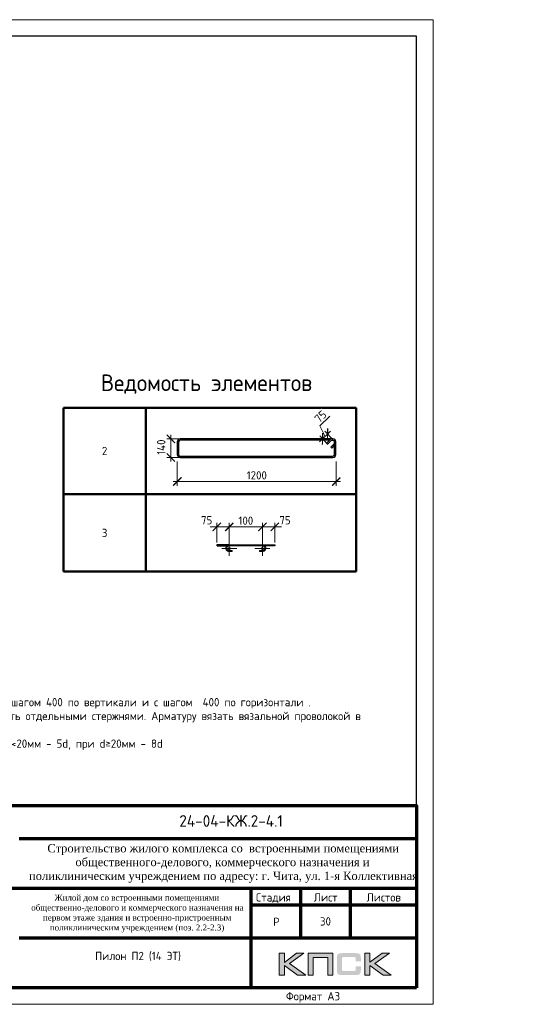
# Model space of a CAD drawing. Header units: millimetres. Extents: x 263826 to 1718326, y -423071 to 70137.
# Tile 74 of 256: x 572418 to 587443, y -330878 to -301178. Entities that reach past the tile are written whole.
import ezdxf
from ezdxf.enums import TextEntityAlignment as Align

# ---------------------------------------------------------------- set-up
doc = ezdxf.new("R2010")
doc.units = ezdxf.units.MM
doc.linetypes.add('CENTER2', pattern=[28.575, 19.05, -3.175, 3.175, -3.175])
doc.linetypes.add('GOST2.303 4', pattern=[7, 5, -2, 0])
for name, color, linetype in [('PDF7_Text', 7, 'Continuous'), ('Рамка печать', 7, 'Continuous'), ('ТОЛСТЫЕ_ОСНОВНЫЕ', 6, 'Continuous')]:
    doc.layers.add(name, color=color, linetype=linetype)
for name, color, linetype, lineweight in [('Арм_шпильки', 143, 'Continuous', 18), ('Выноски', 20, 'Continuous', 20), ('Каркасы ригель', 3, 'Continuous', 0), ('Осевая', 10, 'CENTER2', 20), ('подоснова', 151, 'Continuous', 5), ('поз.', 2, 'Continuous', 25), ('размер', 1, 'Continuous', 25), ('РАЗМЕРЫ', 1, 'Continuous', 9), ('Рамка', 7, 'Continuous', 70), ('Текст', 7, 'Continuous', 25), ('ТОНКИЕ', 7, 'Continuous', 9)]:
    doc.layers.add(name, color=color, linetype=linetype, lineweight=lineweight)
doc.styles.add('GOST 2.304', font='CS_Gost2304.shx')
doc.styles.add('GOST-2.304_Type-B', font='GOST_Common.ttf')
doc.styles.add('PDF Times New Roman', font='times.ttf')
doc.styles.add('style1', font='GOST_Common.ttf', dxfattribs={"height": 500})
doc.styles.add('ГОСТ', font='GOST_Common.ttf')
doc.dimstyles.new('мой', dxfattribs={"dimscale": 100, "dimtxt": 2.5, "dimasz": 2.5, "dimexe": 1.25, "dimexo": 0.625, "dimtad": 1, "dimdec": 0, "dimtxsty": 'GOST-2.304_Type-B', "dimblk": 'ARCHTICK', "dimcen": 2.5, "dimdle": 2, "dimaunit": 1, "dimadec": 1, "dimazin": 2, "dimtfac": 1, "dimtdec": 0, "dimtmove": 1, "dimatfit": 3, "dimfxl": 1, "dimtfill": 1, "dimlwd": -1, "dimlwe": -1, "dimarcsym": 0})
doc.dimstyles.new('мой 25', dxfattribs={"dimscale": 100, "dimtxt": 2.5, "dimasz": 2.5, "dimexe": 1.25, "dimexo": 0.625, "dimtad": 1, "dimdec": 0, "dimlfac": 0.5, "dimtxsty": 'GOST-2.304_Type-B', "dimblk": 'ARCHTICK', "dimcen": 2.5, "dimdle": 1.25, "dimaunit": 1, "dimadec": 1, "dimazin": 2, "dimtfac": 1, "dimtdec": 0, "dimtmove": 1, "dimatfit": 3, "dimfxl": 6, "dimfxlon": 1, "dimtfill": 1, "dimlwd": -1, "dimlwe": -1, "dimarcsym": 0})

# ---------------------------------------------------------------- blocks, each defined once
blk = doc.blocks.new('штамп кж1.1')
at = {"layer": 'Рамка печать', "lineweight": 20}
h = blk.add_hatch(color=0, dxfattribs=at)
h.paths.add_polyline_path([(419458, -85094), (419234, -85094), (418867, -85370), (418867, -85094), (418712, -85094), (418712, -85757), (418867, -85757), (418867, -85466), (419264, -85757), (419512, -85757), (419019, -85406)])
h.paths.add_polyline_path([(419737, -85219), (420175, -85219), (420175, -85757), (420329, -85757), (420329, -85094), (420165, -85094), (419583, -85094), (419583, -85251), (419583, -85757), (419737, -85757)])
h.paths.add_polyline_path([(421451, -85091), (421295, -85091), (421295, -85754), (421451, -85754), (421451, -85462), (421847, -85754), (422095, -85754), (421602, -85403), (422041, -85091), (421818, -85091), (421451, -85367)])
blk.add_hatch(color=204, dxfattribs=at).paths.add_polyline_path([(421166, -85165), (421164, -85157), (421161, -85151), (421158, -85145), (421154, -85139), (421151, -85134), (421147, -85129), (421143, -85124), (421139, -85120), (421133, -85117), (421128, -85113), (421122, -85109), (421115, -85107), (421108, -85104), (421100, -85101), (421093, -85099), (421075, -85096), (421056, -85093), (421035, -85092), (421012, -85091), (420617, -85091), (420594, -85092), (420573, -85093), (420553, -85096), (420536, -85099), (420528, -85102), (420521, -85104), (420514, -85107), (420508, -85110), (420502, -85113), (420496, -85117), (420491, -85120), (420486, -85124), (420482, -85129), (420478, -85134), (420474, -85139), (420471, -85145), (420468, -85151), (420466, -85158), (420463, -85165), (420461, -85172), (420457, -85188), (420455, -85206), (420453, -85226), (420453, -85248), (420453, -85596), (420453, -85618), (420455, -85638), (420457, -85656), (420461, -85673), (420463, -85680), (420466, -85687), (420468, -85694), (420471, -85700), (420474, -85705), (420478, -85711), (420482, -85716), (420486, -85720), (420491, -85725), (420496, -85728), (420502, -85731), (420508, -85735), (420514, -85738), (420521, -85740), (420528, -85743), (420536, -85745), (420553, -85749), (420573, -85751), (420594, -85753), (420617, -85754), (421012, -85754), (421035, -85753), (421056, -85752), (421075, -85749), (421092, -85746), (421100, -85743), (421108, -85741), (421115, -85738), (421122, -85735), (421128, -85732), (421133, -85728), (421139, -85725), (421143, -85720), (421147, -85716), (421151, -85711), (421154, -85706), (421158, -85700), (421161, -85694), (421164, -85688), (421166, -85680), (421169, -85673), (421172, -85656), (421175, -85639), (421176, -85618), (421177, -85596), (421177, -85487), (421022, -85487), (421022, -85576), (421022, -85582), (421021, -85588), (421020, -85594), (421019, -85599), (421017, -85604), (421015, -85608), (421012, -85612), (421008, -85616), (421005, -85619), (421001, -85622), (420996, -85624), (420991, -85626), (420987, -85627), (420981, -85628), (420974, -85628), (420968, -85629), (420649, -85629), (420644, -85628), (420639, -85628), (420635, -85626), (420631, -85624), (420627, -85621), (420624, -85618), (420620, -85615), (420617, -85611), (420615, -85607), (420613, -85603), (420611, -85598), (420609, -85593), (420607, -85584), (420607, -85574), (420607, -85256), (420607, -85250), (420607, -85245), (420609, -85240), (420610, -85235), (420611, -85231), (420613, -85228), (420616, -85225), (420619, -85221), (420622, -85218), (420626, -85216), (420630, -85214), (420634, -85212), (420639, -85211), (420643, -85210), (420649, -85210), (420654, -85210), (420968, -85210), (420974, -85210), (420981, -85210), (420986, -85212), (420991, -85213), (420996, -85215), (421000, -85217), (421004, -85220), (421008, -85223), (421011, -85227), (421014, -85231), (421017, -85235), (421019, -85240), (421020, -85245), (421021, -85250), (421022, -85257), (421022, -85263), (421022, -85336), (421177, -85336), (421177, -85248), (421176, -85226), (421175, -85206), (421172, -85188), (421168, -85172)])
at = {"layer": 'Рамка', "color": 7}
for p, q in [((410858, -81634), (422858, -81634)), ((404358, -83134), (422858, -83134)), ((419358, -83134), (419358, -84634)), ((420858, -83134), (420858, -84634)), ((417858, -83634), (422858, -83634)), ((417858, -83634), (422858, -83634)), ((410858, -84634), (422858, -84634))]:
    blk.add_line(p, q, dxfattribs=at)
at = {"layer": 'Рамка'}
blk.add_line((417858, -83134), (417858, -86134), dxfattribs=at)
blk.add_lwpolyline([(422858, -86134), (404358, -86134), (404358, -80634), (422858, -80634)], close=True, dxfattribs=at)
at = {"layer": 'Рамка печать', "color": 0, "lineweight": 20}
for points in [[(418712, -85757), (418712, -85094), (418867, -85094), (418867, -85370), (419234, -85094), (419458, -85094), (419019, -85406), (419512, -85757), (419264, -85757), (418867, -85466), (418867, -85757), (418712, -85757)], [(419737, -85757), (419737, -85219), (420175, -85219), (420175, -85757), (420329, -85757), (420329, -85094), (420165, -85094), (419583, -85094), (419583, -85251), (419583, -85757), (419737, -85757)], [(421295, -85754), (421295, -85091), (421451, -85091), (421451, -85367), (421818, -85091), (422041, -85091), (421602, -85403), (422095, -85754), (421847, -85754), (421451, -85462), (421451, -85754), (421295, -85754)]]:
    blk.add_lwpolyline(points, close=True, dxfattribs=at)
at = {"layer": 'PDF7_Text', "insert": (410912, -84467), "char_height": 180, "width": 6881.02, "attachment_point": 7, "style": 'PDF Times New Roman'}
blk.add_mtext('\\pi1015.18152;Жилой дом со встроенными помещениями \\P\\pi311.27381;общественно-делового и коммерческого назначения на \\P\\pi667.38051;первом этаже здания и встроенно-пристроенным \\P\\pi874.76335;поликлиническим учреждением (поз. 2.2-2.3)', dxfattribs=at)
at = {"layer": 'Текст', "color": 7, "style": 'ГОСТ'}
blk.add_text('24-04-КЖ.2-4.1', height=350, dxfattribs=at).set_placement((417259, -81103), align=Align.MIDDLE_CENTER)
for s, p in [('Стадия', (418009, -83534)), ('Лист', (419758, -83534)), ('Листов', (421350, -83534)), ('Р', (418530, -84272))]:
    blk.add_text(s, height=250, dxfattribs=at).set_placement(p)
at = {"layer": 'Текст', "color": 7, "insert": (411117, -81801), "char_height": 250, "attachment_point": 1, "style": 'ГОСТ'}
blk.add_mtext_dynamic_manual_height_columns('\\pi594.35517;{\\fTimes New Roman|b0|i0|c204|p18;\\C256;Строительство жилого комплекса со  встроенными помещениями \\P\\pi1441.86779;общественного-делового, коммерческого назначения и \\P\\pi41.3631;поликлиническим учреждением по адресу: г. Чита, ул. 1-я Коллективная}', width=11543.07, gutter_width=12.5, heights=[0], dxfattribs=at)
blk = doc.blocks.new('*T1221')
at = {"layer": 'Выноски', "color": 0, "linetype": 'ByBlock', "lineweight": 50, "transparency": 16777216}
for p, q in [((0, 0), (8834, 0)), ((0, 0), (0, -4943)), ((2484, 0), (2484, -4943)), ((8834, 0), (8834, -4943)), ((0, -2606), (8834, -2606)), ((0, -4943), (8834, -4943))]:
    blk.add_line(p, q, dxfattribs=at)
at = {"layer": 'Выноски', "color": 0, "transparency": 16777216, "char_height": 250, "width": 2183.67, "attachment_point": 5, "style": 'GOST-2.304_Type-B'}
for s, insert in [('2', (1242, -1303)), ('3', (1242, -3774))]:
    blk.add_mtext(s, dxfattribs=dict(at, insert=insert))
blk = doc.blocks.new('*U57')
for p, q in [((-8, 0), (-7, 7.2)), ((-7, -7.2), (-8, 0)), ((-7, 7.2), (-4.2, 14)), ((-4.2, 14), (0.2, 19.8)), ((0.2, 19.8), (6, 24.2)), ((6, 24.2), (12.8, 27)), ((12.8, 27), (20, 28)), ((44, 28), (20, 28)), ((20, 20), (44, 20)), ((44, 20), (44, 28)), ((262.7, 28), (286.7, 28)), ((262.7, 20), (262.7, 28)), ((286.7, 20), (262.7, 20)), ((293.9, 27), (286.7, 28)), ((300.7, 24.2), (293.9, 27)), ((306.5, 19.8), (300.7, 24.2)), ((310.9, 14), (306.5, 19.8)), ((313.7, 7.2), (310.9, 14)), ((314.7, 0), (313.7, 7.2)), ((-4.2, -14), (-7, -7.2)), ((0.2, -19.8), (-4.2, -14)), ((6, -24.2), (0.2, -19.8)), ((12.8, -27), (6, -24.2)), ((20, -28), (12.8, -27)), ((20, -28), (286.7, -28)), ((286.7, -28), (293.9, -27)), ((293.9, -27), (300.7, -24.2)), ((300.7, -24.2), (306.5, -19.8)), ((306.5, -19.8), (310.9, -14)), ((310.9, -14), (313.7, -7.2)), ((313.7, -7.2), (314.7, 0))]:
    blk.add_line(p, q)
at = {"color": 0, "linetype": 'ByBlock', "lineweight": -2}
for p, q in [((0, 0), (0.7, 5.2)), ((0.7, 5.2), (2.7, 10)), ((2.7, 10), (5.9, 14.1)), ((5.9, 14.1), (10, 17.3)), ((10, 17.3), (14.8, 19.3)), ((14.8, 19.3), (20, 20)), ((291.8, 19.3), (286.7, 20)), ((296.7, 17.3), (291.8, 19.3)), ((300.8, 14.1), (296.7, 17.3)), ((304, 10), (300.8, 14.1)), ((306, 5.2), (304, 10)), ((306.7, 0), (306, 5.2)), ((0.7, -5.2), (0, 0)), ((2.7, -10), (0.7, -5.2)), ((5.9, -14.1), (2.7, -10)), ((10, -17.3), (5.9, -14.1)), ((14.8, -19.3), (10, -17.3)), ((20, -20), (14.8, -19.3)), ((20, -20), (286.7, -20)), ((286.7, -20), (291.8, -19.3)), ((291.8, -19.3), (296.7, -17.3)), ((296.7, -17.3), (300.8, -14.1)), ((300.8, -14.1), (304, -10)), ((304, -10), (306, -5.2)), ((306, -5.2), (306.7, 0))]:
    blk.add_line(p, q, dxfattribs=at)
at = {"style": 'GOST 2.304', "oblique": 15, "flags": 9}
for tag, p in [('ДИАМЕТР', (117.8, -62.2)), ('ДЛИНА', (118.1, -72.5)), ('ПОЗИЦИЯ', (118, -56.6)), ('КЛАСС', (118, -67.8)), ('МАССА', (118.7, -78.2))]:
    blk.add_attdef(tag, p, '', height=2.5, dxfattribs=at)
blk = doc.blocks.new('_ArchTick')
at = {"color": 0, "linetype": 'ByBlock', "const_width": 0.15}
blk.add_lwpolyline([(-0.5, -0.5), (0.5, 0.5)], dxfattribs=at)
blk = doc.blocks.new('*D1222')
at = {"layer": 'DEFPOINTS', "color": 0, "transparency": 16777216}
for p in [(579746, -316477), (578746, -317014), (579746, -317014)]:
    blk.add_point(p, dxfattribs=at)
at = {"layer": 'РАЗМЕРЫ', "color": 0, "linetype": 'Continuous', "transparency": 16777216}
for p, q in [((578546, -316477), (579946, -316477)), ((578746, -316952), (578746, -316352)), ((579746, -316951), (579746, -316352))]:
    blk.add_line(p, q, dxfattribs=at)
at = {"layer": 'РАЗМЕРЫ', "color": 0, "transparency": 16777216, "xscale": 250, "yscale": 250, "zscale": 250, "rotation": 180}
blk.add_blockref('_ArchTick', (578746, -316477), dxfattribs=at)
at = {"layer": 'РАЗМЕРЫ', "color": 0, "transparency": 16777216, "xscale": 250, "yscale": 250, "zscale": 250}
blk.add_blockref('_ArchTick', (579746, -316477), dxfattribs=at)
at = {"layer": 'РАЗМЕРЫ', "color": 0, "lineweight": 0, "transparency": 16777216, "insert": (579246, -316289), "char_height": 250, "attachment_point": 5, "style": 'GOST-2.304_Type-B', "bg_fill": 3, "box_fill_scale": 1.1, "bg_fill_color": 256, "bg_fill_true_color": 13158600, "bg_fill_transparency": 0}
blk.add_mtext('100', dxfattribs=at)
blk = doc.blocks.new('*D1265')
at = {"layer": 'DEFPOINTS', "color": 0, "transparency": 16777216}
for p in [(578370, -317014), (578746, -317014)]:
    blk.add_point(p, dxfattribs=at)
at = {"layer": 'РАЗМЕРЫ', "color": 0, "linetype": 'Continuous', "transparency": 16777216}
for p, q in [((578946, -316477), (578170, -316477)), ((578370, -316951), (578370, -316352)), ((578746, -316952), (578746, -316352))]:
    blk.add_line(p, q, dxfattribs=at)
at = {"layer": 'РАЗМЕРЫ', "color": 0, "transparency": 16777216, "xscale": 250, "yscale": 250, "zscale": 250}
blk.add_blockref('_ArchTick', (578746, -316477), dxfattribs=at)
at = {"layer": 'РАЗМЕРЫ', "color": 0, "lineweight": 0, "transparency": 16777216, "insert": (578063, -316275), "char_height": 250, "attachment_point": 5, "style": 'GOST-2.304_Type-B', "bg_fill": 3, "box_fill_scale": 1.1, "bg_fill_color": 256, "bg_fill_true_color": 13158600, "bg_fill_transparency": 0}
blk.add_mtext('75', dxfattribs=at)
at = {"layer": 'DEFPOINTS', "color": 0, "transparency": 16777216}
blk.add_point((578370, -316477), dxfattribs=at)
at = {"layer": 'РАЗМЕРЫ', "color": 0, "transparency": 16777216, "xscale": 250, "yscale": 250, "zscale": 250, "rotation": 180}
blk.add_blockref('_ArchTick', (578370, -316477), dxfattribs=at)
blk = doc.blocks.new('*D1266')
at = {"layer": 'DEFPOINTS', "color": 0, "transparency": 16777216}
for p in [(579746, -317014), (580122, -317014)]:
    blk.add_point(p, dxfattribs=at)
at = {"layer": 'РАЗМЕРЫ', "color": 0, "linetype": 'Continuous', "transparency": 16777216}
for p, q in [((579546, -316477), (580322, -316477)), ((579746, -316952), (579746, -316352)), ((580122, -316951), (580122, -316352))]:
    blk.add_line(p, q, dxfattribs=at)
at = {"layer": 'РАЗМЕРЫ', "color": 0, "transparency": 16777216, "xscale": 250, "yscale": 250, "zscale": 250, "rotation": 180}
blk.add_blockref('_ArchTick', (579746, -316477), dxfattribs=at)
at = {"layer": 'РАЗМЕРЫ', "color": 0, "lineweight": 0, "transparency": 16777216, "insert": (580429, -316275), "char_height": 250, "attachment_point": 5, "style": 'GOST-2.304_Type-B', "bg_fill": 3, "box_fill_scale": 1.1, "bg_fill_color": 256, "bg_fill_true_color": 13158600, "bg_fill_transparency": 0}
blk.add_mtext('75', dxfattribs=at)
at = {"layer": 'DEFPOINTS', "color": 0, "transparency": 16777216}
blk.add_point((580122, -316477), dxfattribs=at)
at = {"layer": 'РАЗМЕРЫ', "color": 0, "transparency": 16777216, "xscale": 250, "yscale": 250, "zscale": 250}
blk.add_blockref('_ArchTick', (580122, -316477), dxfattribs=at)
blk = doc.blocks.new('*U58')
at = {"color": 0, "linetype": 'ByBlock', "lineweight": -2}
for p, q in [((-10, 1176.4), (-10, 12.5)), ((-10, 1169.4), (-10, 1176.4)), ((22, 1128), (-3.4, 1153.5)), ((0, 1169.4), (0, 1176.4)), ((0, 1150.1), (0, 12.5)), ((3.7, 1160.6), (29.1, 1135.1)), ((108.8, 1198.9), (12.5, 1198.9)), ((108.8, 1188.9), (12.5, 1188.9)), ((29.1, 1135.1), (22, 1128)), ((53.8, 1159.8), (28.3, 1185.2)), ((38.8, 1188.9), (60.9, 1166.9)), ((60.9, 1166.9), (53.8, 1159.8)), ((121.3, 12.5), (121.3, 1176.4)), ((131.3, 12.5), (131.3, 1176.4)), ((12.5, 0), (108.8, 0)), ((12.5, -10), (108.8, -10))]:
    blk.add_line(p, q, dxfattribs=at)
for centre, radius, start, end in [((12.5, 1176.4), 22.5, 90, 180), ((12.5, 1169.4), 22.5, 180, 225), ((12.5, 1176.4), 12.5, 90, 180), ((12.5, 1169.4), 12.5, 180, 225), ((19.5, 1176.4), 12.5, 45, 90), ((108.8, 1176.4), 22.5, 0, 90), ((108.8, 1176.4), 12.5, 0, 90), ((12.5, 12.5), 22.5, 180, 270), ((12.5, 12.5), 12.5, 180, 270), ((108.8, 12.5), 12.5, 270, 0), ((108.8, 12.5), 22.5, 270, 0)]:
    blk.add_arc(centre, radius, start, end, dxfattribs=at)
at = {"style": 'GOST 2.304', "oblique": 15, "flags": 9}
for tag, p in [('ДИАМЕТР', (-52.8, -63)), ('КЛАСС', (-53, -68.7)), ('ДЛИНА', (-52.5, -73.8)), ('ПОЗИЦИЯ', (-52.3, -58)), ('МАССА', (-52.3, -78.3))]:
    blk.add_attdef(tag, p, '', height=2.5, dxfattribs=at)
blk = doc.blocks.new('*D1205')
at = {"layer": 'DEFPOINTS', "color": 0, "lineweight": 0, "transparency": 16777216}
for p in [(577177, -314154), (581976, -314292), (577177, -315109)]:
    blk.add_point(p, dxfattribs=at)
at = {"layer": 'РАЗМЕРЫ', "color": 0, "linetype": 'Continuous', "transparency": 16777216}
for p, q in [((577177, -314509), (577177, -315234)), ((581976, -314509), (581976, -315234)), ((582101, -315109), (577052, -315109))]:
    blk.add_line(p, q, dxfattribs=at)
at = {"layer": 'РАЗМЕРЫ', "color": 0, "transparency": 16777216, "xscale": 250, "yscale": 250, "zscale": 250, "rotation": 180}
blk.add_blockref('_ArchTick', (577177, -315109), dxfattribs=at)
at = {"layer": 'РАЗМЕРЫ', "color": 0, "transparency": 16777216, "xscale": 250, "yscale": 250, "zscale": 250}
blk.add_blockref('_ArchTick', (581976, -315109), dxfattribs=at)
at = {"layer": 'РАЗМЕРЫ', "color": 0, "lineweight": 0, "transparency": 16777216, "insert": (579577, -314921), "char_height": 250, "attachment_point": 5, "style": 'GOST-2.304_Type-B', "bg_fill": 3, "box_fill_scale": 1.1, "bg_fill_color": 256, "bg_fill_true_color": 13158600, "bg_fill_transparency": 0}
blk.add_mtext('1200', dxfattribs=at)
blk = doc.blocks.new('*D1267')
at = {"layer": 'DEFPOINTS', "color": 0, "lineweight": 0, "transparency": 16777216}
for p in [(576983, -313823), (578492, -313823), (578147, -314382)]:
    blk.add_point(p, dxfattribs=at)
at = {"layer": 'РАЗМЕРЫ', "color": 0, "linetype": 'Continuous', "transparency": 16777216}
for p, q in [((577583, -313823), (576858, -313823)), ((576983, -314507), (576983, -313698)), ((577583, -314382), (576858, -314382))]:
    blk.add_line(p, q, dxfattribs=at)
at = {"layer": 'РАЗМЕРЫ', "color": 0, "lineweight": 0, "transparency": 16777216, "insert": (576690, -314071), "char_height": 250, "attachment_point": 5, "rotation": 90, "style": 'GOST-2.304_Type-B', "bg_fill": 3, "box_fill_scale": 1.1, "bg_fill_color": 256, "bg_fill_true_color": 13158600, "bg_fill_transparency": 0}
blk.add_mtext('140', dxfattribs=at)
at = {"layer": 'РАЗМЕРЫ', "color": 0, "transparency": 16777216, "xscale": 250, "yscale": 250, "zscale": 250}
for p, rotation in [((576983, -313823), 90), ((576983, -314382), 270)]:
    blk.add_blockref('_ArchTick', p, dxfattribs=dict(at, rotation=rotation))
blk = doc.blocks.new('*U46')
at = {"layer": 'ТОЛСТЫЕ_ОСНОВНЫЕ', "color": 6}
blk.add_lwpolyline([(20, 5), (415, 5), (415, 292), (20, 292)], close=True, dxfattribs=at)
at = {"layer": 'ТОНКИЕ'}
blk.add_lwpolyline([(0, 0), (420, 0), (420, 297), (0, 297)], close=True, dxfattribs=at)
at = {"layer": 'Текст', "style": 'style1'}
blk.add_text('Формат А3', height=2.5, dxfattribs=at).set_placement((375.57, 1.2))
blk = doc.blocks.new('*T1206')
at = {"layer": 'Каркасы ригель', "color": 0, "linetype": 'ByBlock', "lineweight": -2, "transparency": 16777216}
for p, q in [((0, 0), (1500, 0)), ((0, -1000), (1500, -1000))]:
    blk.add_line(p, q, dxfattribs=at)
at = {"layer": 'Каркасы ригель', "color": 0, "linetype": 'ByBlock', "lineweight": 50, "transparency": 16777216}
for p, q in [((0, 0), (0, -1000)), ((1500, 0), (1500, -1000))]:
    blk.add_line(p, q, dxfattribs=at)
at = {"layer": 'Каркасы ригель', "color": 0, "linetype": 'Continuous', "lineweight": 0, "transparency": 16777216, "insert": (750, -500), "char_height": 250, "width": 1000, "attachment_point": 5, "style": 'ГОСТ'}
blk.add_mtext('30', dxfattribs=at)
blk = doc.blocks.new('*D1711')
at = {"layer": 'DEFPOINTS', "color": 0, "lineweight": 0, "transparency": 16777216}
for p in [(581714, -313678), (581914, -313888), (581763, -314032)]:
    blk.add_point(p, dxfattribs=at)
at = {"layer": 'РАЗМЕРЫ', "color": 0, "linetype": 'Continuous', "transparency": 16777216}
for p, q in [((581476, -313430), (581784, -313138)), ((581472, -313908), (581805, -313592)), ((581638, -313750), (581476, -313430)), ((581871, -313843), (581628, -313587)), ((581720, -313987), (581477, -313731))]:
    blk.add_line(p, q, dxfattribs=at)
at = {"layer": 'РАЗМЕРЫ', "color": 0, "transparency": 16777216, "xscale": 250, "yscale": 250, "zscale": 250}
for p, rotation in [((581563, -313822), 223.5387359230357), ((581714, -313678), 43.53873592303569)]:
    blk.add_blockref('_ArchTick', p, dxfattribs=dict(at, rotation=rotation))
at = {"layer": 'РАЗМЕРЫ', "color": 0, "transparency": 16777216, "insert": (581501, -313148), "char_height": 250, "attachment_point": 5, "rotation": 43.5387, "style": 'GOST-2.304_Type-B', "bg_fill": 3, "box_fill_scale": 1.1, "bg_fill_color": 256, "bg_fill_true_color": 13158600, "bg_fill_transparency": 0}
blk.add_mtext('75', dxfattribs=at)

msp = doc.modelspace()

# ---------------------------------------------------------------- block references
for name, p in [('*T1221', (573739.99596, -312883.52029, 3100)), ('*T1206', (580900.38655, -327877.58194, 3100))]:
    msp.add_blockref(name, p)
at = {"lineweight": 30, "xscale": 3.959999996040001, "yscale": 3.959999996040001, "zscale": 3.959999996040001, "rotation": 269.9999999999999}
msp.add_blockref('*U58', (577216.87431, -313862.28766, 3100), dxfattribs=at)
at = {"layer": 'Арм_шпильки', "color": 3, "xscale": 3.75, "yscale": 3.75, "zscale": 3.75, "rotation": 180}
msp.add_blockref('*U57', (579820.99943, -317118.51578, 3100), dxfattribs=at)
at = {"layer": 'размер'}
for p in [(72562.48214, -244243.36059, 3100), (116435.21723, -244243.36059, 3100), (161542.0621, -244243.36059, 3100)]:
    msp.add_blockref('штамп кж1.1', p, dxfattribs=at)

# ---------------------------------------------------------------- texts
at = {"ltscale": 100, "char_height": 250, "width": 17398.1240905, "attachment_point": 1, "style": 'GOST-2.304_Type-B'}
for insert in [(521291.13242, -321222.2621, 3100), (566397.97729, -321222.2621, 3100)]:
    msp.add_mtext('\\pi-750,l750,t750,5000;1.^IОбщие примечания см. лист 1\\P2.^IШпильки поз.3 устанавливать с шагом 400 по вертикали и с шагом  400 по горизонтали .\\P3.^IАрмирование пилонов  выполнять отдельными стержнями. Арматуру вязать вязальной проволокой в каждом пересечении.\\P{\\C7;4.^IДиаметр оправки стержня при d<20мм - 5d, при d≥20мм - 8d}', dxfattribs=dict(at, insert=insert))
at = {"layer": 'РАЗМЕРЫ', "insert": (578057.59148, -312169.68995, 3100), "char_height": 500, "attachment_point": 5, "style": 'GOST-2.304_Type-B'}
msp.add_mtext_dynamic_manual_height_columns('{\\C0;Ведомость элементов}', width=15225.2271462, gutter_width=15, heights=[0], dxfattribs=at)
at = {"layer": 'Текст', "color": 7, "char_height": 250, "attachment_point": 1, "style": 'ГОСТ'}
for s, insert in [('\\pi3500;\\P\\pi1471.59091;{\\C0;План пилонов} 14-го этажа{\\H1.83333x; }', (483420.8066, -328877.58194, 3100)), ('\\pi3500;{\\C256;\\P\\pi2321.59091;Пилон П1 (14 ЭТ)}', (527293.54168, -328877.58194, 3100)), ('\\pi3500;{\\C256;\\P\\pi2296.59091;Пилон П2 (14 ЭТ)}', (572400.38655, -328877.58194, 3100))]:
    msp.add_mtext_dynamic_manual_height_columns(s, width=7000, gutter_width=12.5, heights=[1500], dxfattribs=dict(at, insert=insert))

# ---------------------------------------------------------------- next in the draw order: dimensions: what is measured, and where the dimension line sits
at = {"layer": 'РАЗМЕРЫ', "color": 146, "lineweight": 0, "true_color": 0x006272}
dim = msp.add_linear_dim(base=(577177.27431, -315108.81838, 3100), p1=(581976.46157, -314292.47084, 3100), p2=(577177.27431, -314154.46873, 3100), dimstyle='мой 25', override={"dimlfac": 0.25}, dxfattribs=at)
dim.commit()
dim.dimension.update_dxf_attribs({"geometry": '*D1205', "text_midpoint": (579576.86794, -314921.31838, 3100)})
dim = msp.add_linear_dim(base=(579745.99943, -316476.98457, 3100), p1=(578746.02806, -317014.272, 3100), p2=(579745.99943, -317013.51578, 3100), text='100', dimstyle='мой', dxfattribs=at)
dim.commit()
dim.dimension.update_dxf_attribs({"geometry": '*D1222', "text_midpoint": (579246.01375, -316289.48457, 3100)})

# ---------------------------------------------------------------- next in the draw order: linework, layer by layer
at = {"layer": 'поз.', "linetype": 'GOST2.303 4', "ltscale": 0.4, "elevation": 3100}
for points in [[(578745.99943, -317013.51578), (578369.99943, -317013.51578), (578369.99943, -317043.51578), (578744.72166, -317043.684)], [(579745.99943, -317013.51578), (580121.99943, -317013.51578), (580121.99943, -317043.51578), (579747.2772, -317043.684)]]:
    msp.add_lwpolyline(points, dxfattribs=at)

# ---------------------------------------------------------------- next in the draw order: dimensions: what is measured, and where the dimension line sits
at = {"layer": 'РАЗМЕРЫ', "color": 146, "lineweight": 0}
dim = msp.add_linear_dim(base=(576982.65016, -313822.68766, 3100), p1=(578146.59782, -314382.07928, 3100), p2=(578492.33492, -313822.68766, 3100), angle=90, dimstyle='мой 25', override={"dimlfac": 0.25}, dxfattribs=at)
dim.commit()
dim.dimension.update_dxf_attribs({"geometry": '*D1267', "text_midpoint": (576877.48586, -314070.83418, 3100), "dimtype": 160})

# ---------------------------------------------------------------- next in the draw order: dimensions: what is measured, and where the dimension line sits
dim = msp.add_linear_dim(base=(578369.99943, -316476.98457, 3100), p1=(578746.02806, -317014.272, 3100), p2=(578369.99943, -317013.51578, 3100), text='75', dimstyle='мой', dxfattribs=at)
dim.commit()
dim.dimension.update_dxf_attribs({"geometry": '*D1265', "text_midpoint": (578063.15602, -316462.73278, 3100), "dimtype": 160})
dim = msp.add_linear_dim(base=(580121.99943, -316476.98457, 3100), p1=(579745.97079, -317014.272, 3100), p2=(580121.99943, -317013.51578, 3100), angle=180, text='75', dimstyle='мой', dxfattribs=at)
dim.commit()
dim.dimension.update_dxf_attribs({"geometry": '*D1266', "text_midpoint": (580428.84284, -316462.73278, 3100), "dimtype": 160})

# ---------------------------------------------------------------- next in the draw order: linework, layer by layer
at = {"layer": 'Осевая', "ltscale": 0.1}
for p, q in [((578970.16257, -317130.13528, 3100), (578521.89356, -317130.13528, 3100)), ((578746.02806, -316906.00078, 3100), (578746.02806, -317354.26978, 3100)), ((579970.1053, -317130.13528, 3100), (579521.83629, -317130.13528, 3100)), ((579745.97079, -316906.00078, 3100), (579745.97079, -317354.26978, 3100))]:
    msp.add_line(p, q, dxfattribs=at)
at = {"layer": 'подоснова'}
for centre in [(578746.02806, -317130.13528, 3100), (579745.97079, -317130.13528, 3100)]:
    msp.add_circle(centre, 31.98713, dxfattribs=at)

# ---------------------------------------------------------------- next in the draw order: block references
at = {"xscale": 100, "yscale": 100, "zscale": 100}
msp.add_blockref('*U46', (542900.38655, -330877.58194, 3100), dxfattribs=at)

# ---------------------------------------------------------------- next in the draw order: dimensions: what is measured, and where the dimension line sits
at = {"layer": 'РАЗМЕРЫ', "color": 146, "true_color": 0x006272}
dim = msp.add_aligned_dim(p1=(581762.60778, -314032.39856), p2=(581914.23813, -313888.31178), distance=290.31811, text='75', dimstyle='мой 25', override={"dimlfac": 0.25}, dxfattribs=at)
dim.commit()
dim.dimension.update_dxf_attribs({"geometry": '*D1711', "text_midpoint": (581392.55304, -313250.70327)})

doc.saveas('drawing.dxf')
